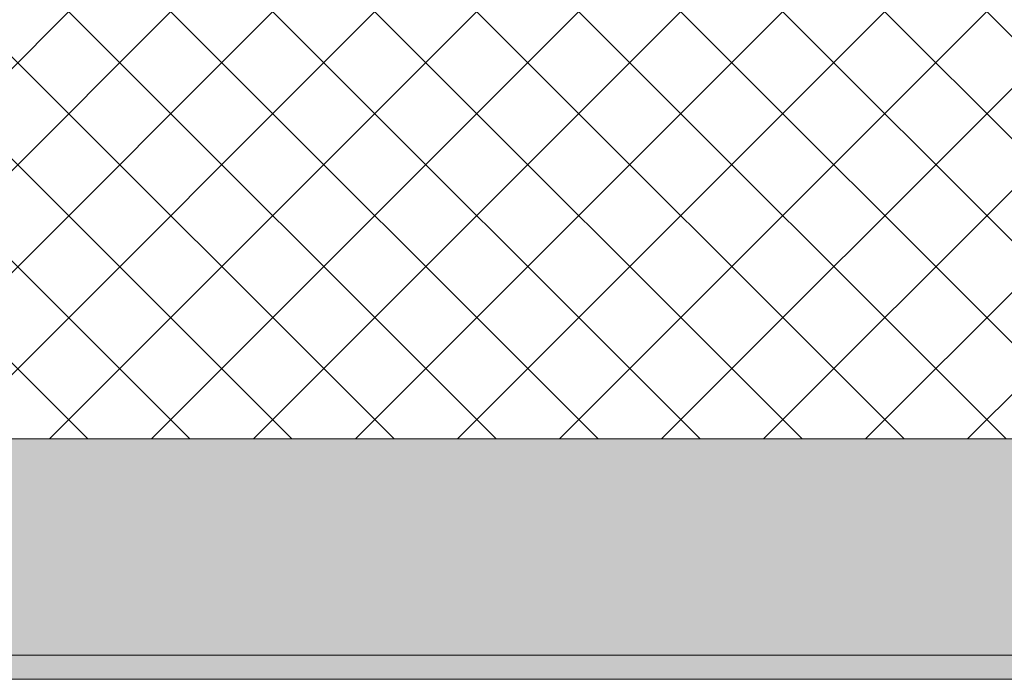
# Model space of a CAD drawing. Header units: millimetres. Extents: x -40968 to 13979, y -19284 to 4746.
# Tile 88 of 234: x -16333 to -15924, y -1699 to -1425. Entities that reach past the tile are written whole.
import ezdxf

# ---------------------------------------------------------------- set-up
doc = ezdxf.new("R2010")
doc.units = ezdxf.units.MM
doc.header["$MEASUREMENT"] = 0
doc.layers.add('12_FAÇ_Façana', color=7, linetype='Continuous')
doc.layers.add('12_FAÇ_Façana_Pluma_Nº__102', color=7, linetype='Continuous', lineweight=5, true_color=0xcccccc)
doc.layers.add('12_FAÇ_Façana_Pluma_Nº__174', color=7, linetype='Continuous', lineweight=13, true_color=0xe4ad2c)
doc.layers.add('12_FAÇ_Façana_Pluma_Nº__7', color=7, linetype='Continuous', lineweight=5)

# ---------------------------------------------------------------- blocks, each defined once
blk = doc.blocks.new('Muro_12_1', base_point=(-16936.43, -1193.98))
at = {"layer": '12_FAÇ_Façana_Pluma_Nº__102', "linetype": 'Continuous', "lineweight": 0, "true_color": 0xe5e5e5}
for points in [[(-16936.43, -1688.98), (-14135.93, -1688.98), (-14135.93, -1598.98), (-16936.43, -1598.98)], [(-16936.43, -1698.98), (-14135.93, -1698.98), (-14135.93, -1688.98), (-16936.43, -1688.98)]]:
    blk.add_hatch(color=254, dxfattribs=at).paths.add_polyline_path(points)
at = {"layer": '12_FAÇ_Façana_Pluma_Nº__174', "linetype": 'Continuous', "lineweight": 13, "true_color": 0xe4ad2c}
h = blk.add_hatch(dxfattribs=at)
h.set_pattern_fill('SATE_Aislamiento_0001', color=42, style=0, pattern_type=2)
h.set_pattern_definition([(45, (0, 0), (-21.213203, 21.213203), []), (135, (0, 0), (21.213203, 21.213203), [])])
h.paths.add_polyline_path([(-16936.43, -1598.98), (-14135.93, -1598.98), (-14135.93, -1418.98), (-16936.43, -1418.98)])
at = {"layer": '12_FAÇ_Façana_Pluma_Nº__7', "color": 7, "linetype": 'Continuous', "lineweight": 5}
for p, q in [((-16936.43, -1598.98), (-14135.93, -1598.98)), ((-16936.43, -1688.98), (-14135.93, -1688.98))]:
    blk.add_line(p, q, dxfattribs=at)
at = {"layer": '12_FAÇ_Façana_Pluma_Nº__7', "color": 7, "linetype": 'Continuous', "lineweight": 5, "flags": 128}
blk.add_lwpolyline([(-16936.43, -1698.98), (-14135.93, -1698.98)], dxfattribs=at)

msp = doc.modelspace()

# ---------------------------------------------------------------- block references
at = {"layer": '12_FAÇ_Façana', "color": 7, "lineweight": 20}
msp.add_blockref('Muro_12_1', (-16936.43, -1193.98), dxfattribs=at)

doc.saveas('drawing.dxf')
